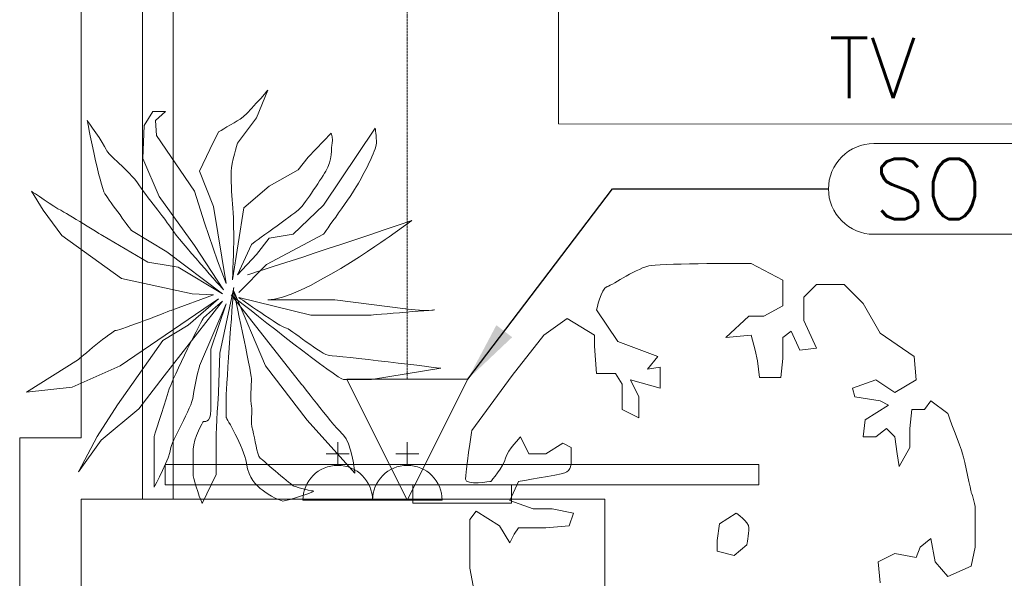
# Model space of a CAD drawing. Header units: millimetres. Extents: x 99250 to 122845, y -19292 to 18303.
# Tile 3 of 99: x 100000 to 102445, y 1559 to 2945. Entities that reach past the tile are written whole.
import ezdxf
from ezdxf.enums import TextEntityAlignment as Align

# ---------------------------------------------------------------- set-up
doc = ezdxf.new("R2010")
doc.units = ezdxf.units.MM
doc.header["$MEASUREMENT"] = 0
doc.linetypes.add('HIDDENX2', pattern=[0.75, 0.5, -0.25])
doc.layers.get('0').update_dxf_attribs({"lineweight": 5})
doc.layers.add('ELEC-SO-LVL-TAG', color=7, linetype='Continuous')
doc.layers.add('IRISH HOUSE_HYD AIRPORT_DRAINAGE LAYOUT 1$0$GREY SCALE', color=8, linetype='Continuous')
for name, color, linetype, lineweight in [('IRISH HOUSE_HYD AIRPORT_DRAINAGE LAYOUT 1$0$GREYSCALE', 8, 'Continuous', 0), ('M-MEP-ELFA-CABLE', 1, 'HIDDENX2', 20), ('M-MEP-ELIT-DEVICES', 5, 'Continuous', 20), ('M-MEP-ELLG-TEXT', 7, 'Continuous', 20), ('M-MEP-ELPR-EQUIP', 6, 'Continuous', 20)]:
    doc.layers.add(name, color=color, linetype=linetype, lineweight=lineweight)
doc.styles.add('Oswald Light', font='txt')
doc.styles.add('ROMANS-100', font='romans.shx')
doc.styles.get("Standard").update_dxf_attribs({"font": 'romans.shx'})
doc.dimstyles.new('MDS-50', dxfattribs={"dimtxt": 100, "dimasz": 100, "dimexe": 50, "dimexo": 50, "dimgap": 25, "dimtad": 1, "dimdec": 0, "dimtxsty": 'Oswald Light', "dimcen": 0, "dimdle": 1.5875, "dimazin": 0, "dimtfac": 1, "dimtdec": 0, "dimtix": 1, "dimtmove": 0, "dimatfit": 0, "dimfxl": 0, "dimfrac": 2, "dimtolj": 1, "dimarcsym": 0})

# ---------------------------------------------------------------- blocks, each defined once
blk = doc.blocks.new('IRISH HOUSE_HYD AIRPORT_DRAINAGE LAYOUT 1$0$FLOOR PLAN')
at = {"layer": 'IRISH HOUSE_HYD AIRPORT_DRAINAGE LAYOUT 1$0$GREYSCALE', "color": 8, "lineweight": 0, "ltscale": 0.25}
for p, q in [((305, 8227.7), (304.8, 1755)), ((304.8, 1755), (304.8, 4141)), ((304.8, 4141), (304.8, 1755)), ((381, 1755), (381, 4141)), ((1338.3, 2991.8), (1338.3, 2687)), ((1338.3, 2687), (4221.9, 2683.5)), ((1836.2, 1841.3), (361, 1841.3)), ((361, 1841.3), (361, 1790.4)), ((1836.2, 1790.4), (1836.2, 1841.3)), ((361, 1790.4), (1836.2, 1790.4)), ((976.1, 1790.4), (1221.2, 1790.4)), ((976.1, 1745.1), (976.1, 1790.4)), ((1221.2, 1790.4), (1221.2, 1745.1)), ((152.4, 152.4), (152.4, 1755)), ((152.4, 1755), (1453.1, 1755)), ((152.4, 152.4), (152.4, 1755)), ((152.4, 1755), (1453.1, 1755)), ((152.4, 152.4), (152.4, 1755)), ((152.4, 1755), (1453.1, 1755)), ((304.8, 1755), (152.4, 1755)), ((152.4, 1755), (152.4, 152.4)), ((304.8, 1755), (381, 1755)), ((1221.2, 1745.1), (976.1, 1745.1)), ((1453.1, 1755), (1453.1, 152.4)), ((1453.1, 1755), (1453.1, 152.4)), ((1453.1, 1755), (1453.1, 152.4))]:
    blk.add_line(p, q, dxfattribs=at)
at = {"layer": 'IRISH HOUSE_HYD AIRPORT_DRAINAGE LAYOUT 1$0$GREYSCALE', "color": 8, "lineweight": 0, "ltscale": 0.2}
for p, q in [((152.6, 8091.7), (152.4, 1907.4)), ((152.4, 1907.4), (0, 1907.4)), ((0, 1907.4), (0, 0))]:
    blk.add_line(p, q, dxfattribs=at)
at = {"layer": 'IRISH HOUSE_HYD AIRPORT_DRAINAGE LAYOUT 1$0$GREYSCALE', "color": 8, "lineweight": 0}
for p, q in [((789.9, 1839), (789.9, 1896.6)), ((962.7, 1839), (962.7, 1896.6)), ((761.1, 1867.8), (818.7, 1867.8)), ((933.9, 1867.8), (991.5, 1867.8)), ((703.5, 1752.6), (876.3, 1752.6)), ((876.3, 1752.6), (1049.1, 1752.6))]:
    blk.add_line(p, q, dxfattribs=at)
for centre in [(789.9, 1752.6), (962.7, 1752.6)]:
    blk.add_arc(centre, 86.4, 0, 180, dxfattribs=at)
for points in [[(547.3, 2698.1), (563, 2707.4), (616.4, 2770.2), (616.4, 2770.2)], [(616.4, 2770.2), (616.4, 2770.2), (588.1, 2701.2), (588.1, 2701.2)], [(308.8, 2682.3), (308.8, 2682.3), (330.8, 2716.9), (330.8, 2716.9)], [(330.8, 2716.9), (330.8, 2716.9), (362.1, 2716.9), (362.1, 2716.9)], [(362.1, 2716.9), (362.1, 2716.9), (337, 2694.9), (337, 2694.9)], [(211.6, 2512.9), (199.1, 2531.7), (167.7, 2694.9), (167.7, 2694.9)], [(167.7, 2694.9), (167.7, 2694.9), (208.5, 2638.4), (214.7, 2622.7)], [(337, 2694.9), (337, 2694.9), (340.2, 2657.3), (340.2, 2657.3)], [(494, 2666.7), (494, 2666.7), (531.6, 2688.6), (547.3, 2698.1)], [(588.1, 2701.2), (588.1, 2701.2), (541, 2638.4), (541, 2638.4)], [(305.7, 2600.8), (305.7, 2600.8), (308.8, 2682.3), (308.8, 2682.3)], [(472, 2622.7), (472, 2622.7), (494, 2666.7), (494, 2666.7)], [(754.4, 2484.7), (754.4, 2484.7), (883, 2676.1), (883, 2676.1)], [(340.2, 2657.3), (340.2, 2657.3), (434.3, 2519.2), (434.3, 2519.2)], [(716.8, 2604), (716.8, 2604), (773.3, 2663.5), (773.3, 2663.5)], [(773.3, 2663.5), (773.3, 2663.5), (779.5, 2647.8), (776.4, 2638.4)], [(214.7, 2622.7), (221.1, 2607), (268, 2575.6), (296.3, 2534.9)], [(446.9, 2569.4), (446.9, 2569.4), (472, 2622.7), (472, 2622.7)], [(776.4, 2638.4), (773.3, 2629.1), (776.4, 2594.5), (760.6, 2569.4)], [(346.5, 2506.6), (346.5, 2506.6), (305.7, 2600.8), (305.7, 2600.8)], [(691.6, 2572.6), (691.6, 2572.6), (716.8, 2604), (716.8, 2604)], [(481.4, 2481.5), (481.4, 2481.5), (446.9, 2569.4), (446.9, 2569.4)], [(619.5, 2531.7), (619.5, 2531.7), (691.6, 2572.6), (691.6, 2572.6)], [(760.6, 2569.4), (745, 2544.3), (704.2, 2481.5), (691.6, 2472.2)], [(57.9, 2472.2), (57.9, 2472.2), (29.6, 2519.2), (29.6, 2519.2)], [(29.6, 2519.2), (29.6, 2519.2), (89.2, 2478.4), (101.8, 2472.2)], [(296.3, 2534.9), (311.1, 2513.5), (327.8, 2491.9), (342.9, 2472.3)], [(434.3, 2519.2), (434.3, 2519.2), (459.4, 2440.8), (459.4, 2440.8)], [(556.7, 2478.4), (556.7, 2478.4), (619.5, 2531.7), (619.5, 2531.7)], [(839.1, 2534.9), (826.6, 2512.9), (754.4, 2412.6), (754.4, 2412.6)], [(277.4, 2422), (277.4, 2422), (224.1, 2494.1), (211.6, 2512.9)], [(434.3, 2384.3), (434.3, 2384.3), (346.5, 2506.6), (346.5, 2506.6)], [(105, 2409.4), (105, 2409.4), (57.9, 2472.2), (57.9, 2472.2)], [(101.8, 2472.2), (114.3, 2465.9), (205.3, 2409.4), (205.3, 2409.4)], [(342.9, 2472.3), (356.6, 2454.7), (369, 2438.5), (377.9, 2425.2)], [(512.8, 2290.2), (512.8, 2290.2), (481.4, 2481.5), (481.4, 2481.5)], [(528.5, 2299.6), (528.5, 2299.6), (556.7, 2478.4), (556.7, 2478.4)], [(691.6, 2472.2), (679.1, 2462.8), (575.5, 2387.5), (575.5, 2387.5)], [(679.1, 2412.6), (679.1, 2412.6), (754.4, 2484.7), (754.4, 2484.7)], [(566.2, 2312.2), (566.2, 2312.2), (795.3, 2384.3), (974, 2447.1)], [(974, 2447.1), (974, 2447.1), (917.6, 2406.3), (917.6, 2406.3)], [(365.4, 2368.7), (365.4, 2368.7), (277.4, 2422), (277.4, 2422)], [(377.9, 2425.2), (396.7, 2396.8), (506.6, 2274.5), (506.6, 2274.5)], [(459.4, 2440.8), (459.4, 2440.8), (490.9, 2346.6), (490.9, 2346.6)], [(252.5, 2302.7), (252.5, 2302.7), (105, 2409.4), (105, 2409.4)], [(205.3, 2409.4), (205.3, 2409.4), (318.3, 2343.5), (318.3, 2343.5)], [(588.1, 2362.4), (588.1, 2362.4), (619.5, 2403.2), (619.5, 2403.2)], [(754.4, 2412.6), (754.4, 2412.6), (613.2, 2337.3), (613.2, 2337.3)], [(917.6, 2406.3), (917.6, 2406.3), (697.9, 2249.4), (616.4, 2249.4)], [(619.5, 2403.2), (619.5, 2403.2), (679.1, 2412.6), (679.1, 2412.6)], [(506.6, 2274.5), (506.6, 2274.5), (434.3, 2384.3), (434.3, 2384.3)], [(575.5, 2387.5), (575.5, 2387.5), (541, 2312.2), (541, 2312.2)], [(503.4, 2265.1), (503.4, 2265.1), (365.4, 2368.7), (365.4, 2368.7)], [(541, 2312.2), (541, 2312.2), (588.1, 2362.4), (588.1, 2362.4)], [(318.3, 2343.5), (318.3, 2343.5), (373.9, 2334.2), (373.9, 2334.2)], [(373.9, 2334.2), (373.9, 2334.2), (393.6, 2331), (393.6, 2331)], [(393.6, 2331), (393.6, 2331), (503.4, 2265.1), (503.4, 2265.1)], [(490.9, 2346.6), (490.9, 2346.6), (512.8, 2290.2), (512.8, 2290.2)], [(613.2, 2337.3), (613.2, 2337.3), (544.2, 2268.3), (544.2, 2268.3)], [(1569.6, 2335.2), (1606.3, 2340.4), (1816.7, 2340.4), (1816.7, 2340.4)], [(1816.7, 2340.4), (1816.7, 2340.4), (1895.3, 2298.4), (1895.3, 2298.4)], [(428.1, 2265.1), (428.1, 2265.1), (252.5, 2302.7), (252.5, 2302.7)], [(531.6, 2280.8), (531.6, 2280.8), (497.2, 2117.6), (497.2, 2117.6)], [(1895.3, 2298.4), (1895.3, 2298.4), (1895.3, 2235.3), (1895.3, 2235.3)], [(1947.9, 2256.3), (1947.9, 2256.3), (1979.4, 2287.9), (1979.4, 2287.9)], [(1979.4, 2287.9), (1979.4, 2287.9), (2047.7, 2287.9), (2047.7, 2287.9)], [(2047.7, 2287.9), (2047.7, 2287.9), (2094.9, 2240.5), (2094.9, 2240.5)], [(494, 2252.5), (494, 2252.5), (249.2, 2086.3), (249.2, 2086.3)], [(377.9, 2224.3), (377.9, 2224.3), (481.4, 2262), (481.4, 2262)], [(418.7, 2186.6), (418.7, 2186.6), (494, 2252.5), (494, 2252.5)], [(481.4, 2262), (481.4, 2262), (428.1, 2265.1), (428.1, 2265.1)], [(533.9, 2255.1), (528.5, 2259.6), (525.3, 2262), (525.3, 2262)], [(525.3, 2262), (525.3, 2262), (701.1, 2039.2), (701.1, 2039.2)], [(610.2, 2086.3), (610.2, 2086.3), (531.6, 2271.3), (531.6, 2271.3)], [(723.1, 2211.7), (723.1, 2211.7), (544.2, 2255.7), (544.2, 2255.7)], [(1947.9, 2198.5), (1947.9, 2198.5), (1947.9, 2256.3), (1947.9, 2256.3)], [(503.4, 2246.2), (503.4, 2246.2), (359, 2061.2), (359, 2061.2)], [(512.8, 2240), (512.8, 2240), (446.9, 2086.3), (446.9, 2086.3)], [(456.3, 2205.5), (456.3, 2205.5), (486.3, 2231.4), (486.3, 2231.4)], [(475.1, 2127), (475.1, 2127), (512.8, 2240), (512.8, 2240)], [(486.3, 2231.4), (486.3, 2231.4), (503.4, 2246.2), (503.4, 2246.2)], [(616.4, 2249.4), (616.4, 2249.4), (782.6, 2249.4), (782.6, 2249.4)], [(782.6, 2249.4), (782.6, 2249.4), (958.3, 2227.4), (958.3, 2227.4)], [(1895.3, 2235.3), (1895.3, 2235.3), (1848.1, 2209), (1848.1, 2209)], [(2094.9, 2240.5), (2094.9, 2240.5), (2137.1, 2167), (2137.1, 2167)], [(368.5, 2020.4), (381, 2061.2), (456.3, 2205.5), (456.3, 2205.5)], [(870.5, 2211.7), (870.5, 2211.7), (723.1, 2211.7), (723.1, 2211.7)], [(1301.6, 2161.8), (1301.6, 2161.8), (1359.4, 2203.8), (1359.4, 2203.8)], [(1359.4, 2203.8), (1359.4, 2203.8), (1427.7, 2161.8), (1427.7, 2161.8)], [(1485.5, 2146), (1485.5, 2146), (1433, 2224.8), (1433, 2224.8)], [(1811.3, 2209), (1811.3, 2209), (1753.5, 2156.5), (1753.5, 2156.5)], [(1848.1, 2209), (1848.1, 2209), (1811.3, 2209), (1811.3, 2209)], [(355.9, 2149), (355.9, 2149), (418.7, 2186.6), (418.7, 2186.6)], [(1979.4, 2130.2), (1979.4, 2130.2), (1947.9, 2198.5), (1947.9, 2198.5)], [(1222.8, 2062), (1222.8, 2062), (1301.6, 2161.8), (1301.6, 2161.8)], [(1427.7, 2161.8), (1427.7, 2161.8), (1427.7, 2135), (1427.7, 2135)], [(1753.5, 2156.5), (1753.5, 2156.5), (1816.7, 2161.8), (1816.7, 2161.8)], [(1816.7, 2161.8), (1816.7, 2161.8), (1827.1, 2125), (1827.1, 2125)], [(1895.3, 2156.5), (1895.3, 2156.5), (1916.4, 2172.3), (1916.4, 2172.3)], [(1895.3, 2103.9), (1895.3, 2103.9), (1895.3, 2156.5), (1895.3, 2156.5)], [(1916.4, 2172.3), (1916.4, 2172.3), (1937.4, 2125), (1937.4, 2125)], [(2137.1, 2167), (2137.1, 2167), (2221.2, 2109.2), (2221.2, 2109.2)], [(243, 1989), (243, 1989), (355.9, 2149), (355.9, 2149)], [(1427.7, 2135), (1427.7, 2135), (1433, 2067.2), (1433, 2067.2)], [(1585.3, 2109.2), (1585.3, 2109.2), (1485.5, 2146), (1485.5, 2146)], [(1937.4, 2125), (1937.4, 2125), (1979.4, 2130.2), (1979.4, 2130.2)], [(497.2, 2117.6), (497.2, 2117.6), (494, 2020.4), (494, 2020.4)], [(1559, 2077.7), (1559, 2077.7), (1585.3, 2109.2), (1585.3, 2109.2)], [(1827.1, 2125), (1827.1, 2125), (1832.3, 2098.7), (1832.3, 2098.7)], [(1890.1, 2056.7), (1890.1, 2056.7), (1895.3, 2103.9), (1895.3, 2103.9)], [(2221.2, 2109.2), (2221.2, 2109.2), (2226.4, 2051.4), (2226.4, 2051.4)], [(17, 2020.4), (17, 2020.4), (145.7, 2101.9), (145.7, 2101.9)], [(249.2, 2086.3), (249.2, 2086.3), (130, 2032.9), (130, 2032.9)], [(446.9, 2086.3), (446.9, 2086.3), (434.3, 2039.2), (431.2, 2010.9)], [(713.6, 1951.4), (713.6, 1951.4), (610.2, 2086.3), (610.2, 2086.3)], [(1046.2, 2080), (1046.2, 2080), (873.6, 2051.8), (873.6, 2051.8)], [(1590.6, 2082.9), (1590.6, 2082.9), (1559, 2077.7), (1559, 2077.7)], [(1590.6, 2030.4), (1590.6, 2030.4), (1590.6, 2082.9), (1590.6, 2082.9)], [(1832.3, 2098.7), (1832.3, 2098.7), (1837.6, 2056.7), (1837.6, 2056.7)], [(359, 2061.2), (359, 2061.2), (296.3, 1979.5), (296.3, 1979.5)], [(1122.9, 1925.3), (1122.9, 1925.3), (1222.8, 2062), (1222.8, 2062)], [(1433, 2067.2), (1433, 2067.2), (1480.2, 2067.2), (1480.2, 2067.2)], [(1480.2, 2067.2), (1480.2, 2067.2), (1496.1, 2040.9), (1496.1, 2040.9)], [(1837.6, 2056.7), (1837.6, 2056.7), (1890.1, 2056.7), (1890.1, 2056.7)], [(130, 2032.9), (130, 2032.9), (17, 2020.4), (17, 2020.4)], [(701.1, 2039.2), (701.1, 2039.2), (785.8, 1929.4), (804.6, 1913.7)], [(1496.1, 2040.9), (1496.1, 2040.9), (1496.1, 1977.9), (1496.1, 1977.9)], [(1538.1, 2009.4), (1538.1, 2009.4), (1517, 2051.4), (1517, 2051.4)], [(1517, 2051.4), (1517, 2051.4), (1590.6, 2030.4), (1590.6, 2030.4)], [(2126.5, 2051.4), (2126.5, 2051.4), (2068.7, 2030.4), (2068.7, 2030.4)], [(2068.7, 2030.4), (2068.7, 2030.4), (2074.1, 2009.4), (2074.1, 2009.4)], [(2173.8, 2019.9), (2173.8, 2019.9), (2126.5, 2051.4), (2126.5, 2051.4)], [(2226.4, 2051.4), (2226.4, 2051.4), (2173.8, 2019.9), (2173.8, 2019.9)], [(334, 1910.5), (334, 1910.5), (355.9, 1979.5), (368.5, 2020.4)], [(1538.1, 1956.8), (1538.1, 1956.8), (1538.1, 2009.4), (1538.1, 2009.4)], [(2074.1, 2009.4), (2074.1, 2009.4), (2137.1, 1998.9), (2137.1, 1998.9)], [(192.8, 1910.5), (192.8, 1910.5), (243, 1989), (243, 1989)], [(575.5, 1985.8), (578.7, 1973.3), (572.4, 1948.2), (578.7, 1926.3)], [(2158.1, 1988.3), (2158.1, 1988.3), (2100.2, 1951.6), (2100.2, 1951.6)], [(2137.1, 1998.9), (2137.1, 1998.9), (2158.1, 1988.3), (2158.1, 1988.3)], [(2247.4, 1977.9), (2247.4, 1977.9), (2263.2, 1998.9), (2263.2, 1998.9)], [(2263.2, 1998.9), (2263.2, 1998.9), (2305.2, 1967.4), (2305.2, 1967.4)], [(296.3, 1979.5), (296.3, 1979.5), (202.1, 1901.2), (202.1, 1901.2)], [(563, 1844.6), (556.7, 1885.4), (512.8, 1957.6), (512.8, 1957.6)], [(1496.1, 1977.9), (1496.1, 1977.9), (1538.1, 1956.8), (1538.1, 1956.8)], [(2210.6, 1930.5), (2210.6, 1930.5), (2215.9, 1977.9), (2215.9, 1977.9)], [(2215.9, 1977.9), (2215.9, 1977.9), (2247.4, 1977.9), (2247.4, 1977.9)], [(2305.2, 1967.4), (2305.2, 1967.4), (2336.7, 1883.3), (2341.9, 1867.5)], [(832.8, 1819.6), (832.8, 1819.6), (713.6, 1951.4), (713.6, 1951.4)], [(2100.2, 1951.6), (2100.2, 1951.6), (2094.9, 1909.5), (2094.9, 1909.5)], [(145.7, 1822.7), (145.7, 1822.7), (192.8, 1910.5), (192.8, 1910.5)], [(334, 1785), (334, 1785), (334, 1910.5), (334, 1910.5)], [(578.7, 1926.3), (585, 1904.3), (588.1, 1866.6), (597.4, 1857.2)], [(804.6, 1913.7), (823.5, 1898), (832.8, 1819.6), (832.8, 1819.6)], [(1243.9, 1909.5), (1243.9, 1909.5), (1212.3, 1878), (1207, 1857)], [(1264.8, 1867.5), (1264.8, 1867.5), (1243.9, 1909.5), (1243.9, 1909.5)], [(2094.9, 1909.5), (2094.9, 1909.5), (2126.5, 1909.5), (2126.5, 1909.5)], [(2126.5, 1909.5), (2126.5, 1909.5), (2152.8, 1930.5), (2152.8, 1930.5)], [(2152.8, 1930.5), (2152.8, 1930.5), (2173.8, 1909.5), (2173.8, 1909.5)], [(2173.8, 1909.5), (2173.8, 1909.5), (2179.1, 1867.5), (2179.1, 1867.5)], [(2210.6, 1883.3), (2210.6, 1883.3), (2210.6, 1930.5), (2210.6, 1930.5)], [(202.1, 1901.2), (202.1, 1901.2), (145.7, 1822.7), (145.7, 1822.7)], [(1348.9, 1893.8), (1348.9, 1893.8), (1306.9, 1867.5), (1306.9, 1867.5)], [(1369.9, 1883.3), (1369.9, 1883.3), (1348.9, 1893.8), (1348.9, 1893.8)], [(1369.9, 1846.5), (1369.9, 1846.5), (1369.9, 1883.3), (1369.9, 1883.3)], [(2184.4, 1836), (2184.4, 1836), (2210.6, 1883.3), (2210.6, 1883.3)], [(1306.9, 1867.5), (1306.9, 1867.5), (1264.8, 1867.5), (1264.8, 1867.5)], [(2179.1, 1867.5), (2179.1, 1867.5), (2184.4, 1836), (2184.4, 1836)], [(2341.9, 1867.5), (2347.3, 1851.8), (2363, 1772.9), (2363, 1772.9)], [(597.4, 1781.9), (588.1, 1791.3), (569.2, 1803.8), (563, 1844.6)], [(597.4, 1857.2), (606.9, 1847.8), (679.1, 1788.2), (679.1, 1788.2)], [(1207, 1857), (1201.8, 1836), (1170.3, 1799.2), (1170.3, 1799.2)], [(1354.1, 1820.2), (1369.9, 1825.4), (1369.9, 1846.5), (1369.9, 1846.5)], [(487.7, 1816.4), (487.7, 1816.4), (453.1, 1744.3), (453.1, 1744.3)], [(1238.5, 1799.2), (1238.5, 1799.2), (1338.4, 1815), (1354.1, 1820.2)], [(1217.5, 1751.9), (1217.5, 1751.9), (1238.5, 1799.2), (1238.5, 1799.2)], [(1275.4, 1730.9), (1275.4, 1730.9), (1217.5, 1751.9), (1217.5, 1751.9)], [(1117.7, 1704.7), (1117.7, 1704.7), (1133.5, 1725.7), (1133.5, 1725.7)], [(1133.5, 1725.7), (1133.5, 1725.7), (1191.3, 1688.9), (1191.3, 1688.9)], [(1322.5, 1730.9), (1322.5, 1730.9), (1275.4, 1730.9), (1275.4, 1730.9)], [(1375.2, 1720.4), (1375.2, 1720.4), (1322.5, 1730.9), (1322.5, 1730.9)], [(1364.6, 1688.9), (1364.6, 1688.9), (1375.2, 1720.4), (1375.2, 1720.4)], [(1779.8, 1720.4), (1779.8, 1720.4), (1737.7, 1694.2), (1737.7, 1694.2)], [(1117.7, 1583.8), (1117.7, 1583.8), (1117.7, 1704.7), (1117.7, 1704.7)], [(1191.3, 1688.9), (1191.3, 1688.9), (1217.5, 1646.9), (1217.5, 1646.9)], [(1306.9, 1683.7), (1306.9, 1683.7), (1364.6, 1688.9), (1364.6, 1688.9)], [(1737.7, 1694.2), (1737.7, 1694.2), (1732.4, 1652.1), (1732.4, 1652.1)], [(1217.5, 1646.9), (1217.5, 1646.9), (1228, 1667.9), (1228, 1667.9)], [(1228, 1667.9), (1228, 1667.9), (1238.5, 1683.7), (1238.5, 1683.7)], [(1238.5, 1683.7), (1238.5, 1683.7), (1306.9, 1683.7), (1306.9, 1683.7)], [(1732.4, 1652.1), (1732.4, 1652.1), (1732.4, 1625.8), (1732.4, 1625.8)], [(1774.5, 1615.3), (1774.5, 1615.3), (1806, 1641.6), (1806, 1641.6)], [(2263.2, 1657.4), (2263.2, 1657.4), (2236.8, 1636.3), (2236.8, 1636.3)], [(2273.7, 1599.6), (2273.7, 1599.6), (2263.2, 1657.4), (2263.2, 1657.4)], [(1732.4, 1625.8), (1732.4, 1625.8), (1774.5, 1615.3), (1774.5, 1615.3)], [(2173.8, 1620.6), (2173.8, 1620.6), (2131.8, 1599.6), (2131.8, 1599.6)], [(2226.4, 1610.1), (2226.4, 1610.1), (2173.8, 1620.6), (2173.8, 1620.6)], [(2236.8, 1636.3), (2236.8, 1636.3), (2226.4, 1610.1), (2226.4, 1610.1)], [(2373.4, 1636.3), (2373.4, 1636.3), (2363, 1589), (2363, 1589)], [(2131.8, 1599.6), (2131.8, 1599.6), (2137.1, 1547.1), (2137.1, 1547.1)], [(2305.2, 1562.8), (2305.2, 1562.8), (2273.7, 1599.6), (2273.7, 1599.6)], [(1144, 1447.2), (1144, 1447.2), (1117.7, 1583.8), (1117.7, 1583.8)], [(2363, 1589), (2363, 1589), (2305.2, 1562.8), (2305.2, 1562.8)]]:
    blk.add_open_spline(points, degree=3, dxfattribs=at)
for points, knots in [([(883, 2676.1), (883, 2676.1), (886.1, 2654.2), (886.1, 2638.4), (886.1, 2622.7), (851.7, 2556.8), (839.1, 2534.9)], [129, 129, 129, 129, 130, 130, 130, 131, 131, 131, 131]), ([(541, 2638.4), (541, 2638.4), (525.3, 2588.2), (525.3, 2569.4), (525.3, 2550.6), (525.3, 2512.9), (528.5, 2487.8), (531.6, 2462.8), (531.6, 2415.7), (531.6, 2400), (531.6, 2384.3), (528.5, 2299.6), (528.5, 2299.6)], [110, 110, 110, 110, 111, 111, 111, 112, 112, 112, 113, 113, 113, 114, 114, 114, 114]), ([(1433, 2224.8), (1433, 2224.8), (1443.5, 2277.4), (1459.2, 2282.6), (1475, 2287.9), (1532.7, 2329.9), (1569.6, 2335.2)], [12, 12, 12, 12, 13, 13, 13, 14, 14, 14, 14]), ([(512.8, 1957.6), (512.8, 1957.6), (512.8, 1979.5), (512.8, 2007.8), (512.8, 2036.1), (531.6, 2280.8), (531.6, 2280.8)], [32, 32, 32, 32, 33, 33, 33, 34, 34, 34, 34]), ([(531.6, 2271.3), (531.6, 2271.3), (575.5, 2070.5), (575.5, 2054.8), (575.5, 2039.2), (572.5, 1998.4), (575.5, 1985.8)], [22, 22, 22, 22, 23, 23, 23, 24, 24, 24, 24]), ([(873.6, 2051.8), (873.6, 2051.8), (820.3, 2051.8), (804.6, 2051.8), (790.6, 2051.8), (579.2, 2219.2), (533.9, 2255.1)], [13, 13, 13, 13, 14, 14, 14, 15, 15, 15, 15]), ([(544.2, 2255.7), (544.2, 2255.7), (650.9, 2180.4), (660.2, 2180.4), (669.6, 2180.4), (751.3, 2111.4), (770.1, 2111.4), (789, 2111.4), (1046.2, 2080), (1046.2, 2080)], [9, 9, 9, 9, 10, 10, 10, 11, 11, 11, 12, 12, 12, 12]), ([(958.3, 2227.4), (958.3, 2227.4), (999.2, 2221.1), (1027.3, 2224.3), (1055.5, 2227.4), (870.5, 2211.7), (870.5, 2211.7)], [5, 5, 5, 5, 6, 6, 6, 7, 7, 7, 7]), ([(145.7, 2101.9), (145.7, 2101.9), (230.5, 2174.1), (239.8, 2174.1), (249.2, 2174.1), (377.9, 2224.3), (377.9, 2224.3)], [67, 67, 67, 67, 68, 68, 68, 69, 69, 69, 69]), ([(456.3, 1948.2), (456.3, 1948.2), (475.1, 1941.9), (475.1, 1976.5), (475.1, 2010.9), (475.1, 2127), (475.1, 2127)], [42, 42, 42, 42, 43, 43, 43, 44, 44, 44, 44]), ([(431.2, 2010.9), (428.1, 1982.7), (374.8, 1894.8), (374.8, 1879.2), (374.8, 1863.5), (334, 1785), (334, 1785)], [47, 47, 47, 47, 48, 48, 48, 49, 49, 49, 49]), ([(494, 2020.4), (494, 2020.4), (487.7, 1929.4), (487.7, 1904.3), (487.7, 1879.2), (487.7, 1816.4), (487.7, 1816.4)], [36, 36, 36, 36, 37, 37, 37, 38, 38, 38, 38]), ([(453.1, 1744.3), (453.1, 1744.3), (431.2, 1800.7), (431.2, 1813.3), (431.2, 1825.9), (431.2, 1850.9), (431.2, 1879.2), (431.2, 1907.4), (456.3, 1948.2), (456.3, 1948.2)], [39, 39, 39, 39, 40, 40, 40, 41, 41, 41, 42, 42, 42, 42]), ([(1170.3, 1799.2), (1170.3, 1799.2), (1107.3, 1788.7), (1107.3, 1804.4), (1107.3, 1820.2), (1122.9, 1925.3), (1122.9, 1925.3)], [158, 158, 158, 158, 159, 159, 159, 160, 160, 160, 160]), ([(679.1, 1788.2), (679.1, 1788.2), (716.8, 1775.6), (729.3, 1775.6), (741.8, 1775.6), (663.3, 1750.5), (653.9, 1750.5), (644.6, 1750.5), (606.9, 1772.5), (597.4, 1781.9)], [27, 27, 27, 27, 28, 28, 28, 29, 29, 29, 30, 30, 30, 30]), ([(2363, 1772.9), (2363, 1772.9), (2373.4, 1746.8), (2373.4, 1730.9), (2373.4, 1715.2), (2373.4, 1636.3), (2373.4, 1636.3)], [59, 59, 59, 59, 60, 60, 60, 61, 61, 61, 61]), ([(1806, 1641.6), (1806, 1641.6), (1811.3, 1667.9), (1811.3, 1683.7), (1811.3, 1699.4), (1779.8, 1720.4), (1779.8, 1720.4)], [2, 2, 2, 2, 3, 3, 3, 4, 4, 4, 4])]:
    blk.add_open_spline(points, degree=3, knots=knots, dxfattribs=at)
blk = doc.blocks.new('IRISH HOUSE_HYD AIRPORT_DRAINAGE LAYOUT 1')
at = {"layer": 'IRISH HOUSE_HYD AIRPORT_DRAINAGE LAYOUT 1$0$GREY SCALE'}
blk.add_blockref('IRISH HOUSE_HYD AIRPORT_DRAINAGE LAYOUT 1$0$FLOOR PLAN', (0, 0), dxfattribs=at)
blk = doc.blocks.new('SDO-RJ45')
at = {"color": 0}
blk.add_lwpolyline([(-100, 200), (100, 200), (0, 0), (0, 0)], close=True, dxfattribs=at)
blk = doc.blocks.new('ELEC-SO-LVL-EQP-TAG')
at = {"color": 0}
blk.add_lwpolyline([(75, 72.5), (1075, 72.5, -0.414214), (1150, -2.5), (1150, -2.5, -0.414214), (1075, -77.5), (75, -77.5, -0.414214), (0, -2.5), (0, -2.5, -0.414214)], format="xyb", close=True, dxfattribs=at)
at = {"color": 0, "insert": (75, -2.5), "char_height": 100, "attachment_point": 4}
blk.add_mtext_dynamic_manual_height_columns('{\\Fromans|c0;SO LVL:}', width=1015.069, gutter_width=1, heights=[0], dxfattribs=at)
at = {"color": 0, "style": 'ROMANS-100'}
for tag, p in [('SO-EQP', (0, 197.5)), ('SO-LVL', (725, -2.5))]:
    blk.add_attdef(tag, text='', height=100, dxfattribs=at).set_placement(p, align=Align.MIDDLE_LEFT)

msp = doc.modelspace()

# ---------------------------------------------------------------- linework, layer by layer
at = {"layer": 'M-MEP-ELFA-CABLE', "ltscale": 5}
msp.add_lwpolyline([(100962.7, 2052.6), (100962.7, 4771.7, -0.414214), (101062.7, 4871.7), (109581.7, 4871.7, 0.414214), (109681.7, 4971.7), (109681.7, 8871.7)], format="xyb", dxfattribs=at)

# ---------------------------------------------------------------- block references
at = {"layer": 'M-MEP-ELIT-DEVICES', "xscale": 1.5, "yscale": 1.5, "zscale": 1.5}
msp.add_blockref('SDO-RJ45', (100962.7, 1752.6), dxfattribs=at)
at = {"layer": 'M-MEP-ELLG-TEXT'}
ref = msp.add_blockref('ELEC-SO-LVL-EQP-TAG', (102008.7, 2528.9), dxfattribs=dict(at, xscale=1.5, yscale=1.5, zscale=1.5))
ref.add_attrib('SO-EQP', 'TV', dxfattribs={"layer": 'ELEC-SO-LVL-TAG', "height": 150, "style": 'ROMANS-100'}).set_placement((102008.7, 2825.1), align=Align.MIDDLE_LEFT)
ref.add_attrib('SO-LVL', 'N-01', dxfattribs={"layer": 'ELEC-SO-LVL-TAG', "height": 150, "style": 'ROMANS-100'}).set_placement((103096.2, 2525.1), align=Align.MIDDLE_LEFT)
at = {"layer": 'M-MEP-ELPR-EQUIP'}
msp.add_blockref('IRISH HOUSE_HYD AIRPORT_DRAINAGE LAYOUT 1', (100000, 0), dxfattribs=at)

# ---------------------------------------------------------------- leaders
at = {"color": 7}
msp.add_leader([(101112.7, 2052.6), (101472.3, 2525.1), (102008.7, 2525.1)], dimstyle='MDS-50', override={"dimasz": 150, "dimtad": 0, "dimfxl": 25.4}, dxfattribs=at)

doc.saveas('drawing.dxf')
